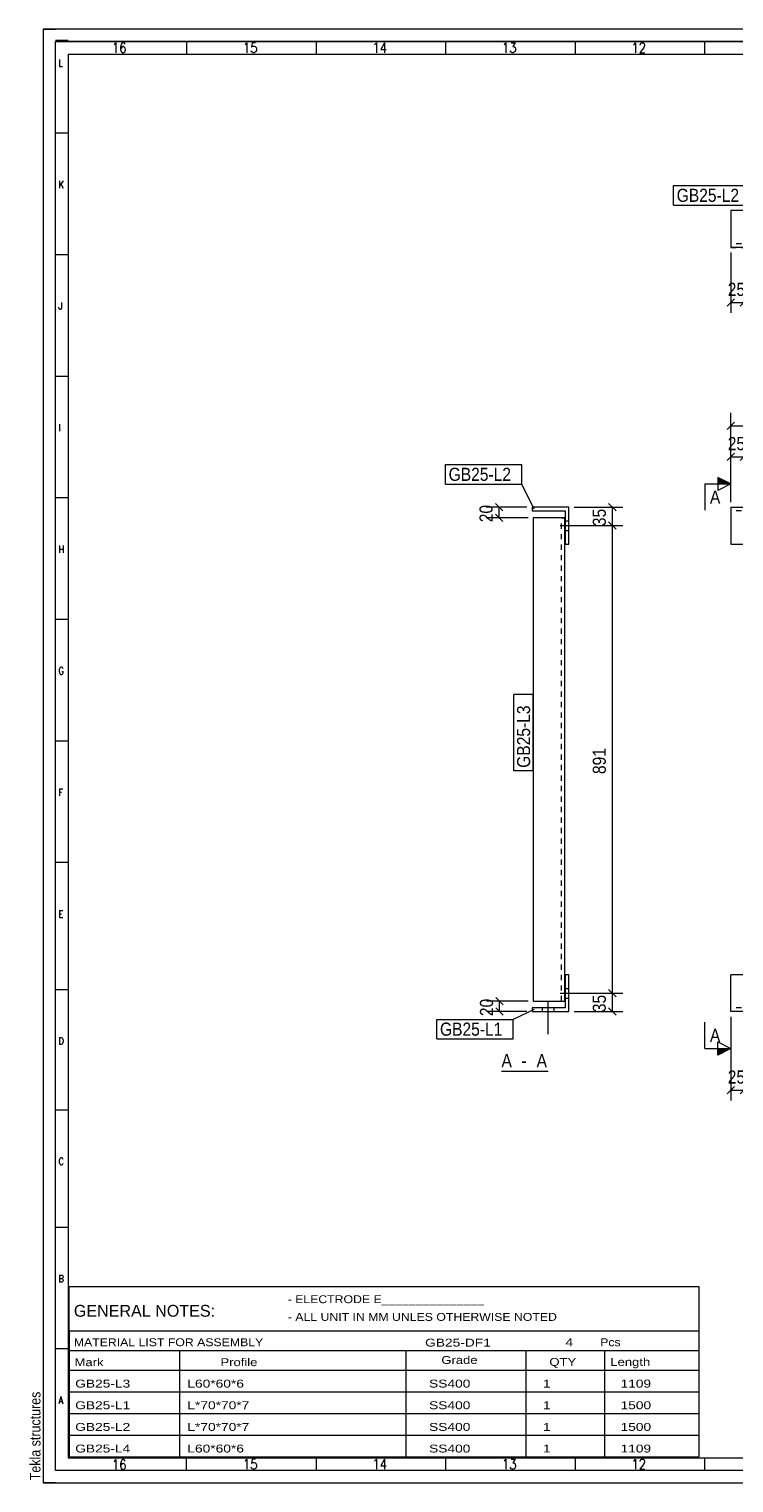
# Model space of a CAD drawing. Header units: millimetres. Extents: x 2 to 405, y 5 to 282.
# Tile 1 of 2: x 2 to 137, y 5 to 282. Entities that reach past the tile are written whole.
import ezdxf

# ---------------------------------------------------------------- set-up
doc = ezdxf.new("R2010")
doc.units = ezdxf.units.MM
doc.linetypes.add('XKITLINE00', pattern=[0])
doc.linetypes.add('XKITLINE01', pattern=[4, 1, -1, 1, -1])
for name, color, linetype, lineweight in [('Bolt', 7, 'Continuous', 0), ('DrawingSheet', 5, 'Continuous', 0), ('OtherObjectType', 1, 'Continuous', 0), ('Part', 2, 'Continuous', 0), ('PartMark', 3, 'Continuous', 0), ('Section', 6, 'Continuous', 0), ('Z-DIMENSIONS', 1, 'Continuous', 0)]:
    doc.layers.add(name, color=color, linetype=linetype, lineweight=lineweight)
doc.styles.add('ARIAL', font='ARIAL.TTF')
doc.styles.add('ARIAL_NARROW', font='ARIALN.TTF')
doc.styles.add('ROMANS', font='ROMANS__.TTF')
doc.styles.add('TECHNICLITE', font='TECHL___.TTF')
picture_1 = doc.add_image_def('image1.jpg', size_in_pixel=(1304, 175))
picture_2 = doc.add_image_def('image2.png', size_in_pixel=(4018, 1163))

# ---------------------------------------------------------------- blocks, each defined once
blk = doc.blocks.new('*A6')
at = {"layer": 'Part', "linetype": 'XKITLINE00', "lineweight": 0}
for p, q in [((286.1, 247.41), (136.1, 247.41)), ((136.1, 247.41), (136.1, 240.41)), ((286.1, 240.41), (286.1, 247.41)), ((286.1, 240.41), (136.1, 240.41))]:
    blk.add_line(p, q, dxfattribs=at)
at = {"layer": 'Part', "linetype": 'XKITLINE01', "lineweight": 0}
blk.add_line((286.1, 241.11), (136.1, 241.11), dxfattribs=at)
blk = doc.blocks.new('*A7')
at = {"layer": 'Part', "linetype": 'XKITLINE01', "lineweight": 0}
for p, q in [((136.1, 247.41), (136.1, 240.41)), ((286.1, 247.41), (136.1, 247.41)), ((286.1, 240.41), (286.1, 247.41)), ((286.1, 241.11), (136.1, 241.11)), ((136.1, 240.41), (286.1, 240.41))]:
    blk.add_line(p, q, dxfattribs=at)
blk = doc.blocks.new('*A15')
at = {"layer": 'Part', "linetype": 'XKITLINE00', "lineweight": 0}
for p, q in [((136.1, 190.89), (286.1, 190.89)), ((136.1, 190.89), (136.1, 183.89)), ((286.1, 190.89), (286.1, 183.89)), ((136.1, 183.89), (286.1, 183.89))]:
    blk.add_line(p, q, dxfattribs=at)
at = {"layer": 'Part', "linetype": 'XKITLINE01', "lineweight": 0}
blk.add_line((286.1, 190.19), (136.1, 190.19), dxfattribs=at)
blk = doc.blocks.new('*A16')
at = {"layer": 'Part', "linetype": 'XKITLINE00', "lineweight": 0}
for p, q in [((136.1, 94.79), (136.1, 101.79)), ((286.1, 101.79), (136.1, 101.79)), ((286.1, 101.79), (286.1, 94.79)), ((286.1, 94.79), (136.1, 94.79))]:
    blk.add_line(p, q, dxfattribs=at)
at = {"layer": 'Part', "linetype": 'XKITLINE01', "lineweight": 0}
blk.add_line((286.1, 95.49), (136.1, 95.49), dxfattribs=at)
blk = doc.blocks.new('*A19')
at = {"layer": 'Bolt', "linetype": 'XKITLINE00', "lineweight": 0}
for p, q in [((103.53, 187.39), (110.03, 187.39)), ((103.53, 187.39), (110.03, 187.39)), ((104.53, 188.29), (105.23, 188.29)), ((104.53, 188.29), (105.23, 188.29)), ((104.53, 186.49), (105.23, 186.49)), ((104.53, 186.49), (105.23, 186.49))]:
    blk.add_line(p, q, dxfattribs=at)
blk = doc.blocks.new('*A20')
at = {"layer": 'Bolt', "linetype": 'XKITLINE00', "lineweight": 0}
for p, q in [((103.53, 98.29), (110.03, 98.29)), ((103.53, 98.29), (110.03, 98.29)), ((104.53, 99.19), (105.23, 99.19)), ((104.53, 99.19), (105.23, 99.19)), ((104.53, 97.39), (105.23, 97.39)), ((104.53, 97.39), (105.23, 97.39))]:
    blk.add_line(p, q, dxfattribs=at)
blk = doc.blocks.new('*A21')
at = {"layer": 'Bolt', "linetype": 'XKITLINE00', "lineweight": 0}
for p, q in [((100.13, 95.49), (100.13, 94.79)), ((100.13, 95.49), (100.13, 94.79)), ((101.23, 96.79), (101.22, 90.49)), ((101.23, 96.79), (101.22, 90.49)), ((102.33, 95.49), (102.33, 94.79)), ((102.33, 95.49), (102.33, 94.79))]:
    blk.add_line(p, q, dxfattribs=at)
blk = doc.blocks.new('*A22')
at = {"layer": 'Part', "linetype": 'XKITLINE00', "lineweight": 0}
for p, q in [((105.23, 190.89), (98.23, 190.89)), ((98.23, 190.89), (98.23, 190.19)), ((98.23, 190.19), (104.53, 190.19)), ((104.53, 190.19), (104.53, 183.89)), ((105.23, 183.89), (105.23, 190.89)), ((104.53, 183.89), (105.23, 183.89))]:
    blk.add_line(p, q, dxfattribs=at)
blk = doc.blocks.new('*A23')
at = {"layer": 'Part', "linetype": 'XKITLINE00', "lineweight": 0}
for p, q in [((105.23, 101.79), (104.53, 101.79)), ((104.53, 101.79), (104.53, 95.49)), ((105.23, 94.79), (105.23, 101.79)), ((104.53, 95.49), (98.23, 95.49)), ((98.23, 95.49), (98.23, 94.79)), ((98.23, 94.79), (105.23, 94.79))]:
    blk.add_line(p, q, dxfattribs=at)
blk = doc.blocks.new('*A24')
at = {"layer": 'Part', "linetype": 'XKITLINE00', "lineweight": 0}
for p, q in [((98.43, 188.89), (98.43, 96.79)), ((104.43, 188.89), (98.43, 188.89)), ((104.43, 96.79), (104.43, 188.89)), ((98.43, 96.79), (104.43, 96.79))]:
    blk.add_line(p, q, dxfattribs=at)
at = {"layer": 'Part', "linetype": 'XKITLINE01', "lineweight": 0}
for p, q in [((103.83, 96.79), (103.83, 188.89)), ((103.83, 188.89), (104.43, 188.89))]:
    blk.add_line(p, q, dxfattribs=at)
blk = doc.blocks.new('*A25')
at = {"layer": 'DrawingSheet', "linetype": 'XKITLINE00', "lineweight": 0}
for p, q in [((405, 282), (5, 282)), ((5, 282), (5, 5)), ((405, 5), (405, 282)), ((5, 5), (405, 5))]:
    blk.add_line(p, q, dxfattribs=at)
at = {"layer": 'DrawingSheet', "style": 'ARIAL', "width": 0.85}
blk.add_text('Tekla structures', height=2, rotation=90, dxfattribs=at).set_placement((4.5, 5.5))
blk = doc.blocks.new('*A26')
at = {"layer": 'OtherObjectType', "linetype": 'XKITLINE00', "lineweight": 0}
for p, q in [((10, 42.44), (130, 42.44)), ((10, 34), (10, 42.44)), ((130, 42.44), (130, 34)), ((10, 34), (130, 34)), ((10, 34), (10, 30.25)), ((130, 34), (130, 30.25)), ((10, 30.25), (130, 30.25)), ((10, 30.25), (10, 26.5)), ((31, 30.25), (31, 26.5)), ((74.12, 30.25), (74.12, 26.5)), ((97, 30.25), (97, 26.5)), ((112, 30.25), (112, 26.5)), ((130, 30.25), (130, 26.5)), ((10, 26.5), (130, 26.5)), ((10, 26.5), (10, 22.38)), ((31, 26.5), (31, 22.38)), ((74.12, 26.5), (74.12, 22.38)), ((97, 26.5), (97, 22.38)), ((112, 26.5), (112, 22.38)), ((130, 26.5), (130, 22.38)), ((10, 22.38), (130, 22.38)), ((10, 22.38), (10, 18.25)), ((31, 22.38), (31, 18.25)), ((74.12, 22.38), (74.12, 18.25)), ((97, 22.38), (97, 18.25)), ((112, 22.38), (112, 18.25)), ((130, 22.38), (130, 18.25)), ((10, 18.25), (130, 18.25)), ((10, 18.25), (10, 14.13)), ((31, 18.25), (31, 14.13)), ((74.12, 18.25), (74.12, 14.13)), ((97, 18.25), (97, 14.13)), ((112, 18.25), (112, 14.13)), ((130, 18.25), (130, 14.13)), ((10, 14.13), (130, 14.13)), ((10, 14.13), (10, 10)), ((31, 14.13), (31, 10)), ((74.12, 14.13), (74.12, 10)), ((97, 14.13), (97, 10)), ((112, 14.13), (112, 10)), ((130, 14.13), (130, 10)), ((10, 10), (130, 10))]:
    blk.add_line(p, q, dxfattribs=at)
at = {"layer": 'OtherObjectType', "style": 'ARIAL_NARROW'}
for s, height, width, p in [('GENERAL NOTES:', 2.25, 1.19, (10.86, 36.67)), ('- ELECTRODE E_______________', 1.5, 1.36, (51.62, 39.25)), ('- ALL UNIT IN MM UNLES OTHERWISE NOTED', 1.5, 1.36, (51.65, 35.88)), ('MATERIAL LIST FOR ASSEMBLY', 1.5, 1.36, (10.86, 31.05)), ('GB25-DF1', 1.5, 1.525501, (77.81, 30.98)), ('4', 1.5, 1.525501, (104.56, 31.05)), ('Pcs', 1.5, 1.36, (111.18, 31.05)), ('Mark', 1.5, 1.445, (11, 27.25)), ('Profile', 1.5, 1.445, (38.81, 27.25)), ('Grade', 1.5, 1.445, (80.91, 27.67)), ('QTY', 1.5, 1.445, (101.5, 27.3)), ('Length', 1.5, 1.445, (113.12, 27.3)), ('GB25-L3', 1.5, 1.525501, (11.12, 23.17)), ('L60*60*6', 1.5, 1.525501, (32.5, 23.17)), ('SS400', 1.5, 1.525501, (78.57, 23.17)), ('1', 1.5, 1.525501, (100.27, 23.17)), ('1109', 1.5, 1.525501, (115.06, 23.17)), ('GB25-L1', 1.5, 1.525501, (11.12, 19.05)), ('L*70*70*7', 1.5, 1.525501, (32.5, 19.05)), ('SS400', 1.5, 1.525501, (78.57, 19.05)), ('1', 1.5, 1.525501, (100.27, 19.05)), ('1500', 1.5, 1.525501, (115.06, 19.05)), ('GB25-L2', 1.5, 1.525501, (11.12, 14.92)), ('L*70*70*7', 1.5, 1.525501, (32.5, 14.92)), ('SS400', 1.5, 1.525501, (78.57, 14.92)), ('1', 1.5, 1.525501, (100.27, 14.92)), ('1500', 1.5, 1.525501, (115.06, 14.92)), ('GB25-L4', 1.5, 1.525501, (11.12, 10.8)), ('L60*60*6', 1.5, 1.525501, (32.5, 10.8)), ('SS400', 1.5, 1.525501, (78.57, 10.8)), ('1', 1.5, 1.525501, (100.27, 10.8)), ('1109', 1.5, 1.525501, (115.06, 10.8))]:
    blk.add_text(s, height=height, dxfattribs=dict(at, width=width)).set_placement(p)
blk = doc.blocks.new('*A27')
at = {"layer": 'OtherObjectType', "linetype": 'XKITLINE00', "lineweight": 0}
for p, q in [((5, 282), (7.38, 282)), ((405, 282), (5, 282)), ((5, 282), (5, 5)), ((9.76, 279.8), (7.38, 279.8)), ((405, 5), (405, 282)), ((7.38, 7.38), (7.38, 279.62)), ((7.38, 7.38), (7.38, 279.62)), ((7.38, 279.62), (402.62, 279.62)), ((402.62, 279.62), (7.38, 279.62)), ((9.76, 277.24), (9.76, 9.76)), ((9.76, 277.24), (402.62, 277.24)), ((32.35, 279.62), (32.35, 277.24)), ((57.03, 279.62), (57.03, 277.24)), ((81.72, 279.62), (81.72, 277.24)), ((106.4, 279.62), (106.4, 277.24)), ((131.09, 279.62), (131.09, 277.24)), ((155.77, 279.62), (155.77, 277.24)), ((180.46, 279.62), (180.46, 277.24)), ((205.14, 279.62), (205.14, 277.24)), ((229.83, 279.62), (229.83, 277.24)), ((254.51, 279.62), (254.51, 277.24)), ((279.2, 279.62), (279.2, 277.24)), ((303.88, 279.62), (303.88, 277.24)), ((328.57, 279.62), (328.57, 277.24)), ((353.25, 279.62), (353.25, 277.24)), ((377.94, 279.62), (377.94, 277.24)), ((402.62, 279.62), (402.62, 277.24)), ((402.62, 279.62), (402.62, 7.38)), ((402.62, 63.21), (402.62, 277.24)), ((402.62, 63.21), (402.62, 277.24)), ((348, 277), (402.5, 277)), ((348, 269), (348, 277)), ((402.5, 277), (402.5, 269)), ((402.5, 269), (348, 269)), ((9.76, 262.16), (7.38, 262.16)), ((9.76, 238.99), (7.38, 238.99)), ((9.76, 215.83), (7.38, 215.83)), ((9.76, 192.67), (7.38, 192.67)), ((9.76, 169.5), (7.38, 169.5)), ((9.76, 146.34), (7.38, 146.34)), ((9.76, 123.18), (7.38, 123.18)), ((9.76, 98.97), (7.38, 98.97)), ((341.31, 7.38), (341.31, 97.73)), ((341.31, 97.72), (402.62, 97.72)), ((353.22, 73.91), (353.22, 97.72)), ((353.22, 73.91), (353.22, 97.72)), ((381.19, 73.91), (381.19, 97.72)), ((381.19, 73.91), (381.19, 97.72)), ((385.96, 73.91), (385.96, 97.72)), ((385.96, 73.91), (385.96, 97.72)), ((390.72, 73.91), (390.72, 97.72)), ((390.72, 73.91), (390.72, 97.72)), ((395.48, 73.91), (395.48, 97.72)), ((395.48, 73.91), (395.48, 97.72)), ((341.31, 92.96), (402.62, 92.96)), ((341.31, 92.96), (402.62, 92.96)), ((341.31, 88.2), (402.62, 88.2)), ((341.31, 88.2), (402.62, 88.2)), ((341.31, 83.44), (402.62, 83.44)), ((341.6, 79.92), (342.99, 82.61)), ((342.99, 82.61), (344.37, 79.92)), ((341.31, 78.67), (402.62, 78.67)), ((344.37, 79.92), (341.6, 79.92)), ((347.26, 77.48), (353.22, 78.67)), ((9.76, 76.03), (7.38, 76.03)), ((347.26, 75.1), (341.31, 73.91)), ((347.26, 75.1), (347.26, 77.48)), ((341.31, 73.91), (402.62, 73.91)), ((9.76, 53.69), (7.38, 53.69)), ((341.31, 50.85), (402.62, 50.85)), ((9.76, 30.53), (7.38, 30.53)), ((341.31, 31.19), (402.62, 31.19)), ((341.31, 16.9), (402.62, 16.9)), ((360.35, 16.9), (360.35, 7.38)), ((381.48, 16.9), (381.48, 7.38)), ((341.31, 12.14), (402.62, 12.14)), ((9.76, 9.76), (341.31, 9.76)), ((32.35, 7.38), (32.35, 9.76)), ((57.03, 9.76), (57.03, 7.38)), ((81.72, 9.76), (81.72, 7.38)), ((106.4, 9.76), (106.4, 7.38)), ((131.09, 9.76), (131.09, 7.38)), ((155.77, 9.76), (155.77, 7.38)), ((180.46, 9.76), (180.46, 7.38)), ((205.14, 9.76), (205.14, 7.38)), ((229.83, 9.76), (229.83, 7.38)), ((254.51, 9.76), (254.51, 7.38)), ((279.2, 9.76), (279.2, 7.38)), ((303.88, 9.76), (303.88, 7.38)), ((328.57, 9.76), (328.57, 7.38)), ((328.57, 9.76), (328.57, 7.38)), ((402.79, 7.38), (7.38, 7.38)), ((5, 5), (66.4, 5)), ((7.38, 5), (5, 5)), ((5, 5), (405, 5))]:
    blk.add_line(p, q, dxfattribs=at)
at = {"layer": 'OtherObjectType'}
for s, height, style, width, p in [('16', 1.903, 'ROMANS', 0.85, (18.12, 277.48)), ('15', 1.903, 'ROMANS', 0.85, (43.09, 277.48)), ('14', 1.903, 'ROMANS', 0.85, (67.77, 277.48)), ('13', 1.903, 'ROMANS', 0.85, (92.46, 277.48)), ('12', 1.903, 'ROMANS', 0.85, (117.14, 277.48)), ('11', 1.903, 'ROMANS', 0.85, (141.83, 277.48)), ('10', 1.903, 'ROMANS', 0.85, (166.51, 277.48)), ('9', 1.9, 'ROMANS', 0.85, (191.2, 277.48)), ('8', 1.9, 'ROMANS', 0.85, (215.88, 277.48)), ('7', 1.9, 'ROMANS', 0.85, (240.57, 277.48)), ('6', 1.9, 'ROMANS', 0.85, (265.25, 277.48)), ('5', 1.9, 'ROMANS', 0.85, (289.94, 277.48)), ('4', 1.9, 'ROMANS', 0.85, (314.62, 277.48)), ('3', 1.9, 'ROMANS', 0.85, (339.31, 277.48)), ('2', 1.9, 'ROMANS', 0.85, (363.99, 277.48)), ('1', 1.9, 'ROMANS', 0.85, (388.68, 277.48)), ('L', 1.36, 'ROMANS', 0.85, (7.93, 274.87)), ('K', 1.36, 'ROMANS', 0.85, (7.93, 251.71)), ('J', 1.36, 'ROMANS', 0.85, (7.93, 228.54)), ('I', 1.36, 'ROMANS', 0.85, (7.93, 205.38)), ('H', 1.36, 'ROMANS', 0.85, (7.93, 182.22)), ('G', 1.36, 'ROMANS', 0.85, (7.93, 159.05)), ('F', 1.36, 'ROMANS', 0.85, (7.93, 135.89)), ('E', 1.36, 'ROMANS', 0.85, (7.93, 112.73)), ('D', 1.36, 'ROMANS', 0.85, (7.93, 88.52)), ('0', 1.44, 'TECHNICLITE', 0.85, (342.44, 80.32)), ('REV', 1.071, 'TECHNICLITE', 0.85, (342.88, 75.76)), ('DATE', 1.071, 'TECHNICLITE', 0.85, (348.33, 75.76)), ('DESCRIPTION', 1.0714, 'TECHNICLITE', 0.85, (362.46, 75.76)), ('DWG', 1.071, 'TECHNICLITE', 0.85, (381.98, 75.76)), ('CHK', 1.071, 'TECHNICLITE', 0.85, (386.89, 75.76)), ('REW', 1.071, 'TECHNICLITE', 0.85, (391.54, 75.76)), ('CLIENT', 1.071, 'TECHNICLITE', 0.85, (396.43, 75.76)), ('PROJECT', 1.321, 'ARIAL', 0.85, (343.35, 71.73)), ('C', 1.36, 'ROMANS', 0.85, (7.93, 65.58)), ('JEMBATAN GIRDER KELAS B, 25 M', 2.5, 'ARIAL_NARROW', 1.02, (344.6, 62.5)), ('COMPANY', 1.321, 'ARIAL', 0.85, (343.02, 48.52)), ('B', 1.36, 'ROMANS', 0.85, (7.93, 43.24)), ('DRAWING TITLE', 1.3207, 'ARIAL', 0.85, (343.35, 29)), (' ASSEMBLY DRAWING', 2.2, 'ARIAL_NARROW', 0.935, (358.71, 24.5)), ('DIAFRAGMA DF1', 2.2, 'ARIAL_NARROW', 0.935, (361.59, 20.5)), ('A', 1.36, 'ROMANS', 0.85, (7.93, 20.08)), ('SCALE', 2, 'TECHNICLITE', 0.85, (346.63, 13.68)), ('PON NO.', 2, 'TECHNICLITE', 0.85, (365.55, 13.49)), ('DRAWING NO', 2, 'TECHNICLITE', 0.85, (384.62, 13.93)), ('16', 1.903, 'ROMANS', 0.85, (18.12, 7.53)), ('15', 1.903, 'ROMANS', 0.85, (43.09, 7.62)), ('14', 1.903, 'ROMANS', 0.85, (67.77, 7.62)), ('13', 1.903, 'ROMANS', 0.85, (92.46, 7.62)), ('12', 1.903, 'ROMANS', 0.85, (117.14, 7.62)), ('11', 1.903, 'ROMANS', 0.85, (141.83, 7.62)), ('10', 1.903, 'ROMANS', 0.85, (166.51, 7.62)), ('9', 1.9, 'ROMANS', 0.85, (191.2, 7.62)), ('8', 1.9, 'ROMANS', 0.85, (215.88, 7.62)), ('7', 1.9, 'ROMANS', 0.85, (240.57, 7.62)), ('6', 1.9, 'ROMANS', 0.85, (265.25, 7.62)), ('5', 1.9, 'ROMANS', 0.85, (289.94, 7.62)), ('4', 1.9, 'ROMANS', 0.85, (314.62, 7.62)), ('4', 1.9, 'ROMANS', 0.85, (314.62, 7.62)), ('NTS', 1.321, 'ARIAL', 0.85, (349, 9)), ('GB25-DF1', 1.5, 'ARIAL', 1.02, (386.16, 9))]:
    blk.add_text(s, height=height, dxfattribs=dict(at, style=style, width=width)).set_placement(p)
image = blk.add_image(picture_1, insert=(348, 269), size_in_units=(54.02, 7.5))
image = blk.add_image(picture_2, insert=(350.06, 32.98), size_in_units=(45.7, 14.66))
blk = doc.blocks.new('*A28')
at = {"layer": 'Z-DIMENSIONS', "linetype": 'XKITLINE00', "lineweight": 0}
for p, q in [((136.1, 239.41), (136.1, 227.91)), ((138.6, 239.41), (138.6, 227.91)), ((136.81, 230.62), (135.39, 229.21)), ((136.1, 229.91), (138.6, 229.91)), ((139.31, 230.62), (137.89, 229.21))]:
    blk.add_line(p, q, dxfattribs=at)
at = {"layer": 'Z-DIMENSIONS'}
for p in [(136.1, 229.91), (138.6, 229.91)]:
    blk.add_point(p, dxfattribs=at)
at = {"layer": 'Z-DIMENSIONS', "style": 'ARIAL', "width": 0.85}
blk.add_text('25', height=2.5, dxfattribs=at).set_placement((135.5, 231.16))
blk = doc.blocks.new('*A35')
at = {"layer": 'PartMark', "linetype": 'XKITLINE00', "lineweight": 0}
for p, q in [((125.17, 252.18), (139.72, 252.18)), ((125.17, 248.48), (125.17, 252.18)), ((139.72, 248.48), (139.72, 252.18)), ((125.17, 248.48), (139.72, 248.48)), ((143, 245.63), (139.72, 248.48))]:
    blk.add_line(p, q, dxfattribs=at)
at = {"layer": 'PartMark', "style": 'ARIAL', "width": 0.85}
blk.add_text('GB25-L2', height=2.5, dxfattribs=at).set_placement((125.77, 249.08))
blk = doc.blocks.new('*A43')
at = {"layer": 'Z-DIMENSIONS', "linetype": 'XKITLINE00', "lineweight": 0}
for p, q in [((138.6, 97.29), (138.6, 77.84)), ((136.1, 93.79), (136.1, 77.84)), ((136.81, 80.55), (135.39, 79.13)), ((139.31, 80.55), (137.89, 79.13)), ((136.1, 79.84), (138.6, 79.84))]:
    blk.add_line(p, q, dxfattribs=at)
at = {"layer": 'Z-DIMENSIONS'}
for p in [(136.1, 79.84), (138.6, 79.84)]:
    blk.add_point(p, dxfattribs=at)
at = {"layer": 'Z-DIMENSIONS', "style": 'ARIAL', "width": 0.85}
blk.add_text('25', height=2.5, dxfattribs=at).set_placement((135.5, 81.09))
blk = doc.blocks.new('*A58')
at = {"layer": 'Z-DIMENSIONS', "linetype": 'XKITLINE00', "lineweight": 0}
for p, q in [((136.1, 191.89), (136.1, 208.91)), ((286.1, 191.89), (286.1, 208.91)), ((136.81, 207.12), (135.39, 205.71)), ((136.1, 206.41), (286.1, 206.41)), ((286.81, 207.12), (285.39, 205.71))]:
    blk.add_line(p, q, dxfattribs=at)
at = {"layer": 'Z-DIMENSIONS'}
for p in [(136.1, 206.41), (286.1, 206.41)]:
    blk.add_point(p, dxfattribs=at)
at = {"layer": 'Z-DIMENSIONS', "style": 'ARIAL', "width": 0.85}
blk.add_text('1500', height=2.5, dxfattribs=at).set_placement((207.39, 207.66))
blk = doc.blocks.new('*A59')
at = {"layer": 'Z-DIMENSIONS', "linetype": 'XKITLINE00', "lineweight": 0}
for p, q in [((136.1, 191.89), (136.1, 203.02)), ((138.6, 188.39), (138.6, 203.02)), ((136.81, 201.22), (135.39, 199.81)), ((136.1, 200.52), (138.6, 200.52)), ((139.31, 201.22), (137.89, 199.81))]:
    blk.add_line(p, q, dxfattribs=at)
at = {"layer": 'Z-DIMENSIONS'}
for p in [(136.1, 200.52), (138.6, 200.52)]:
    blk.add_point(p, dxfattribs=at)
at = {"layer": 'Z-DIMENSIONS', "style": 'ARIAL', "width": 0.85}
blk.add_text('25', height=2.5, dxfattribs=at).set_placement((135.5, 201.77))
blk = doc.blocks.new('*A70')
at = {"layer": 'Section'}
for points in [[(133.6, 196.58), (136.1, 195.33), (133.6, 195.33)], [(133.6, 87.77), (136.1, 87.77), (133.6, 86.52)]]:
    blk.add_hatch(color=256, dxfattribs=at).paths.add_polyline_path(points, flags=17)
at = {"layer": 'Section', "linetype": 'XKITLINE00', "lineweight": 0}
for p, q in [((131.1, 195.33), (131.1, 190.33)), ((131.1, 195.33), (136.1, 195.33)), ((136.1, 195.33), (133.6, 196.58)), ((133.6, 196.58), (133.6, 194.08)), ((136.1, 195.33), (133.6, 194.08)), ((131.1, 87.77), (131.1, 92.77)), ((133.6, 86.52), (133.6, 89.02)), ((133.6, 89.02), (136.1, 87.77)), ((131.1, 87.77), (136.1, 87.77)), ((136.1, 87.77), (133.6, 86.52))]:
    blk.add_line(p, q, dxfattribs=at)
at = {"layer": 'Section', "style": 'ARIAL', "width": 0.85}
for p in [(132.1, 191.58), (132.1, 89.02)]:
    blk.add_text('A', height=2.5, dxfattribs=at).set_placement(p)
blk = doc.blocks.new('*A71')
at = {"layer": 'Z-DIMENSIONS', "linetype": 'XKITLINE00', "lineweight": 0}
for p, q in [((106.23, 98.29), (115.51, 98.29)), ((112.8, 99), (114.21, 97.59)), ((113.51, 94.79), (113.51, 98.29)), ((106.23, 94.79), (115.51, 94.79)), ((112.8, 95.5), (114.21, 94.09))]:
    blk.add_line(p, q, dxfattribs=at)
at = {"layer": 'Z-DIMENSIONS'}
for p in [(113.51, 98.29), (113.51, 94.79)]:
    blk.add_point(p, dxfattribs=at)
at = {"layer": 'Z-DIMENSIONS', "style": 'ARIAL', "width": 0.85}
blk.add_text('35', height=2.5, rotation=90.0002, dxfattribs=at).set_placement((112.26, 94.69))
blk = doc.blocks.new('*A72')
at = {"layer": 'Z-DIMENSIONS', "linetype": 'XKITLINE00', "lineweight": 0}
for p, q in [((106.23, 187.39), (115.51, 187.39)), ((112.8, 188.1), (114.21, 186.69)), ((113.51, 98.29), (113.51, 187.39)), ((106.23, 98.29), (115.51, 98.29)), ((112.8, 99), (114.21, 97.59))]:
    blk.add_line(p, q, dxfattribs=at)
at = {"layer": 'Z-DIMENSIONS'}
for p in [(113.51, 187.39), (113.51, 98.29)]:
    blk.add_point(p, dxfattribs=at)
at = {"layer": 'Z-DIMENSIONS', "style": 'ARIAL', "width": 0.85}
blk.add_text('891', height=2.5, rotation=90.0002, dxfattribs=at).set_placement((112.26, 140.06))
blk = doc.blocks.new('*A73')
at = {"layer": 'Z-DIMENSIONS', "linetype": 'XKITLINE00', "lineweight": 0}
for p, q in [((112.8, 191.6), (114.21, 190.19)), ((106.23, 190.89), (115.51, 190.89)), ((113.51, 187.39), (113.51, 190.89)), ((106.23, 187.39), (115.51, 187.39)), ((112.8, 188.1), (114.21, 186.69))]:
    blk.add_line(p, q, dxfattribs=at)
at = {"layer": 'Z-DIMENSIONS'}
for p in [(113.51, 190.89), (113.51, 187.39)]:
    blk.add_point(p, dxfattribs=at)
at = {"layer": 'Z-DIMENSIONS', "style": 'ARIAL', "width": 0.85}
blk.add_text('35', height=2.5, rotation=90.0002, dxfattribs=at).set_placement((112.26, 187.29))
blk = doc.blocks.new('*A74')
at = {"layer": 'Z-DIMENSIONS', "linetype": 'XKITLINE00', "lineweight": 0}
for p, q in [((91.3, 97.5), (92.72, 96.09)), ((97.43, 96.79), (89.51, 96.79)), ((97.23, 94.79), (89.51, 94.79)), ((91.3, 95.5), (92.72, 94.09)), ((92.01, 94.79), (92.01, 96.79))]:
    blk.add_line(p, q, dxfattribs=at)
at = {"layer": 'Z-DIMENSIONS'}
for p in [(92.01, 96.79), (92.01, 94.79)]:
    blk.add_point(p, dxfattribs=at)
at = {"layer": 'Z-DIMENSIONS', "style": 'ARIAL', "width": 0.85}
blk.add_text('20', height=2.5, rotation=90.0002, dxfattribs=at).set_placement((90.76, 93.94))
blk = doc.blocks.new('*A75')
at = {"layer": 'Z-DIMENSIONS', "linetype": 'XKITLINE00', "lineweight": 0}
for p, q in [((91.23, 191.6), (92.64, 190.19)), ((97.23, 190.89), (89.43, 190.89)), ((97.43, 188.89), (89.43, 188.89)), ((91.23, 189.6), (92.64, 188.19)), ((91.93, 188.89), (91.93, 190.89))]:
    blk.add_line(p, q, dxfattribs=at)
at = {"layer": 'Z-DIMENSIONS'}
for p in [(91.93, 190.89), (91.93, 188.89)]:
    blk.add_point(p, dxfattribs=at)
at = {"layer": 'Z-DIMENSIONS', "style": 'ARIAL', "width": 0.85}
blk.add_text('20', height=2.5, rotation=90.0002, dxfattribs=at).set_placement((90.68, 188.04))
blk = doc.blocks.new('*A76')
at = {"layer": 'PartMark', "linetype": 'XKITLINE00', "lineweight": 0}
for p, q in [((94.73, 140.65), (94.73, 155.19)), ((98.43, 155.19), (94.73, 155.19)), ((98.43, 140.65), (98.43, 155.19)), ((98.43, 140.65), (94.73, 140.65))]:
    blk.add_line(p, q, dxfattribs=at)
at = {"layer": 'PartMark', "style": 'ARIAL', "width": 0.85}
blk.add_text('GB25-L3', height=2.5, rotation=90.0002, dxfattribs=at).set_placement((97.83, 141.25))
blk = doc.blocks.new('*A77')
at = {"layer": 'PartMark', "linetype": 'XKITLINE00', "lineweight": 0}
for p, q in [((98.6, 95.17), (94.59, 93.31)), ((80.05, 93.31), (94.59, 93.31)), ((80.05, 89.61), (80.05, 93.31)), ((94.59, 89.61), (94.59, 93.31)), ((80.05, 89.61), (94.59, 89.61))]:
    blk.add_line(p, q, dxfattribs=at)
at = {"layer": 'PartMark', "style": 'ARIAL', "width": 0.85}
blk.add_text('GB25-L1', height=2.5, dxfattribs=at).set_placement((80.65, 90.21))
blk = doc.blocks.new('*A78')
at = {"layer": 'PartMark', "linetype": 'XKITLINE00', "lineweight": 0}
for p, q in [((81.7, 199.02), (96.24, 199.02)), ((81.7, 195.32), (81.7, 199.02)), ((96.24, 195.32), (96.24, 199.02)), ((81.7, 195.32), (96.24, 195.32)), ((98.6, 190.52), (96.24, 195.32))]:
    blk.add_line(p, q, dxfattribs=at)
at = {"layer": 'PartMark', "style": 'ARIAL', "width": 0.85}
blk.add_text('GB25-L2', height=2.5, dxfattribs=at).set_placement((82.3, 195.92))
blk = doc.blocks.new('*A79')
at = {"layer": 'OtherObjectType', "linetype": 'XKITLINE00', "lineweight": 0}
blk.add_line((92.37, 83.46), (101.28, 83.46), dxfattribs=at)
at = {"layer": 'OtherObjectType', "style": 'ARIAL', "width": 0.85}
for s, p in [('A', (92.37, 84.21)), ('A', (99.06, 84.21)), (' - ', (95.35, 84.21))]:
    blk.add_text(s, height=2.5, dxfattribs=at).set_placement(p)

msp = doc.modelspace()

# ---------------------------------------------------------------- block references
at = {"lineweight": 0}
for name in ['*A25', '*A27', '*A35', '*A6', '*A7', '*A28', '*A58', '*A59', '*A78', '*A70', '*A75', '*A73', '*A22', '*A24', '*A15', '*A19', '*A72', '*A76', '*A23', '*A16', '*A74', '*A20', '*A71', '*A43', '*A77', '*A21', '*A79', '*A26']:
    msp.add_blockref(name, (0, 0), dxfattribs=at)

doc.saveas('drawing.dxf')
